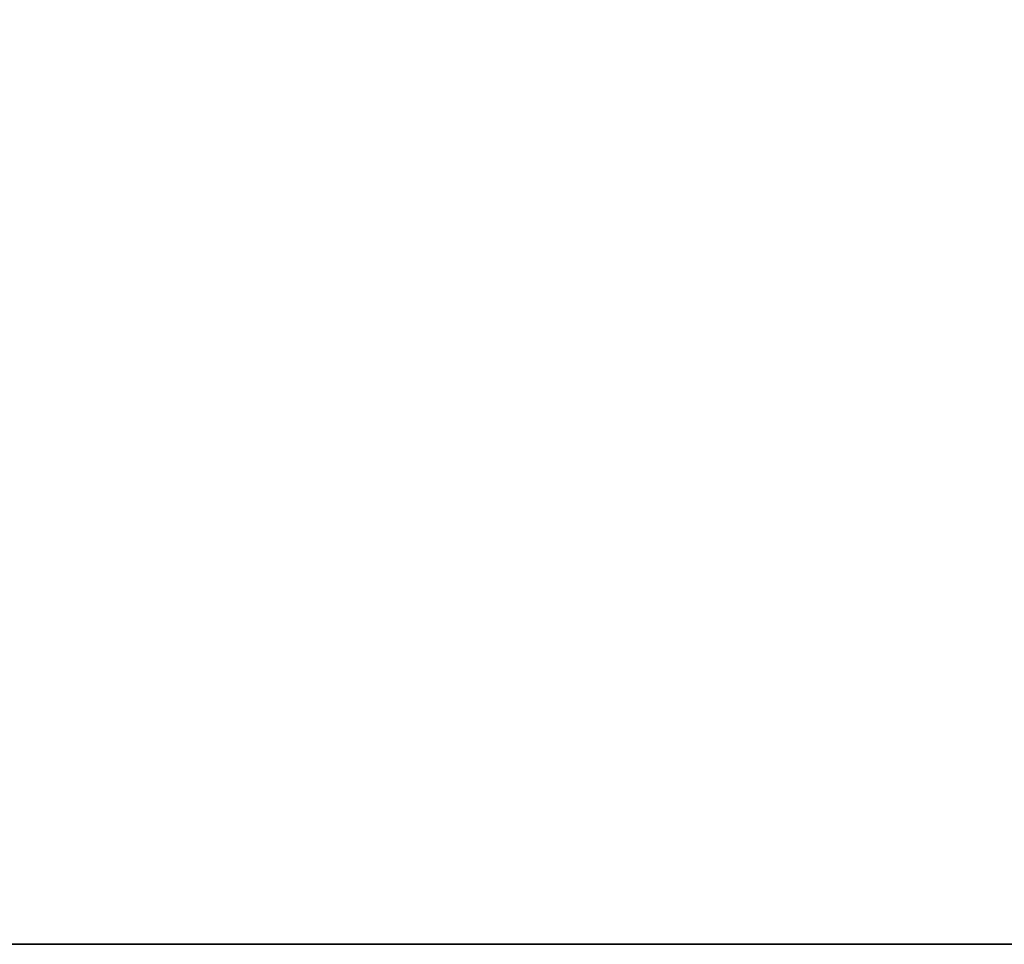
# Model space of a CAD drawing. Header units: millimetres. Extents: x -503 to 6703, y -110 to 193.
# Tile 2 of 103: x -416 to -373, y -14 to 27. Entities that reach past the tile are written whole.
import ezdxf

# ---------------------------------------------------------------- set-up
doc = ezdxf.new("R2010")
doc.units = ezdxf.units.MM
doc.layers.add('151', color=7, linetype='Continuous', true_color=0xffffff)

# ---------------------------------------------------------------- blocks, each defined once
blk = doc.blocks.new('UG_SURFACE_001')
at = {"layer": '151', "color": 252, "linetype": 'Continuous', "lineweight": 35}
for points in [[(-502.5, -14, -7.75), (-502.5, 174.4, -7.75), (-352.5, 174.4, -7.75), (-352.5, -14, -7.75)], [(502.5, -14, 2212.25), (502.5, 174.4, 2212.25), (-502.5, 174.4, 2212.25), (-502.5, -14, 2212.25)], [(502.5, -14, 2212.25), (-502.5, -14, 2212.25), (-352.5, -14, 2062.25), (352.5, -14, 2062.25)], [(-502.5, -14, 2212.25), (-502.5, -14, -7.75), (-352.5, -14, -7.75), (-352.5, -14, 2062.25)]]:
    blk.add_3dface(points, dxfattribs=at)

msp = doc.modelspace()

# ---------------------------------------------------------------- linework, layer by layer
at = {"layer": '151', "color": 252, "linetype": 'Continuous', "lineweight": -3, "true_color": 0x939598}
for p, q in [((-502.5, -14, 2212.25), (502.5, -14, 2212.25)), ((-502.5, -14, -7.75), (-352.5, -14, -7.75))]:
    msp.add_line(p, q, dxfattribs=at)

# ---------------------------------------------------------------- block references
msp.add_blockref('UG_SURFACE_001', (0, 0), dxfattribs=at)

doc.saveas('drawing.dxf')
